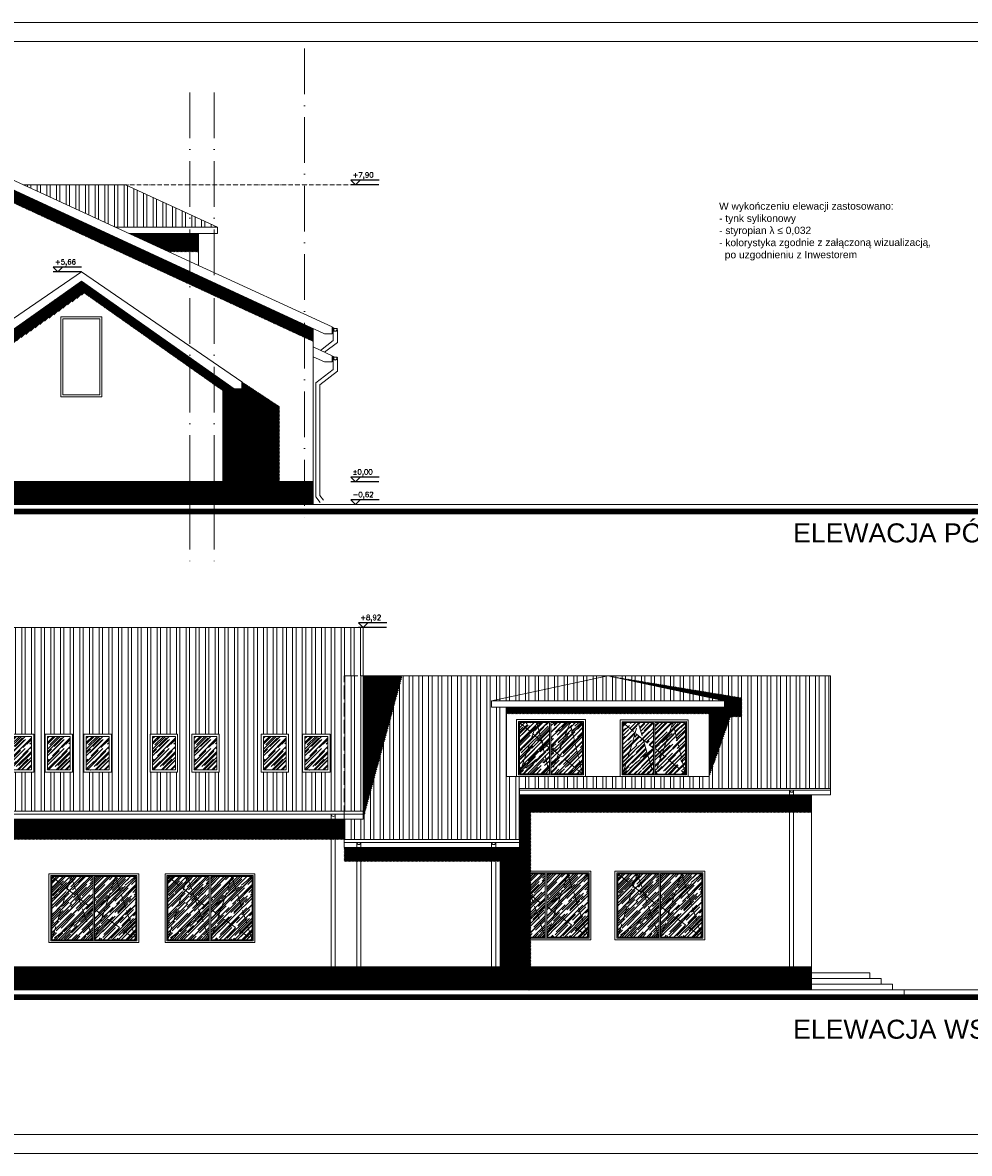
# Model space of a CAD drawing. Header units: millimetres. Extents: x -37273 to 136949, y -1495242345 to -598.
# Tile 52 of 53: x 58952 to 61438, y -14464 to -11494. Entities that reach past the tile are written whole.
import ezdxf

# ---------------------------------------------------------------- set-up
doc = ezdxf.new("R2010")
doc.units = ezdxf.units.MM
for name, pattern in [('217-500', [2, 0, -0.5, 1.5]), ('ACAD_ISO02W100', [15, 12, -3]), ('ACAD_ISO10W100', [18, 12, -3, 0, -3]), ('HIDDEN', [9.525, 6.35, -3.175])]:
    doc.linetypes.add(name, pattern=pattern)
for name, color, linetype in [('cień1', 250, 'Continuous'), ('okna 1', 251, 'Continuous'), ('OPISY', 4, 'Continuous')]:
    doc.layers.add(name, color=color, linetype=linetype)
for name, color, linetype, lineweight in [('DIM', 15, 'Continuous', 5), ('urządzenia', 252, 'Continuous', 0), ('wymiarowannie', 253, 'Continuous', 5)]:
    doc.layers.add(name, color=color, linetype=linetype, lineweight=lineweight)
doc.styles.add('ROMANS', font='romans.shx')
doc.styles.get("Standard").update_dxf_attribs({"font": 'arial.ttf'})
doc.styles.add('Style-CHAR_FAST_FONT', font='CHAR_FAST_FONT.shx')
pattern_1 = [(45, (102139.78, -8271), (10.5607812, 28.1620832), [186.69, -24.892, 62.23, -12.446]), (45, (102147.084, -8254.895), (-20.505517, 2.904215), [37.338, -4.10718, 74.676, -9.3345]), (45, (102136.6995, -8259.119), (39.866949, 51.6598214), [99.568, -17.4244, 49.784, -12.446])]

# ---------------------------------------------------------------- blocks, each defined once
blk = doc.blocks.new('rynna150')
for p, q in [((-16.5, -6.9), (-16.5, -5.7)), ((-16.5, -5.7), (-16, -5.7)), ((-16, -6.9), (-16, -5.7)), ((-15.8, -6.9), (-16, -6.9)), ((-15.8, -5.7), (-15.8, -6.9)), ((-15.6, -6.9), (-15.6, -5.7)), ((-15.6, -9.4), (-15.6, -7)), ((-14.5, -6.2), (-15.3, -5.5)), ((-15.1, -6.9), (-15, -7)), ((-3.1, -4.7), (-14.5, -4.7)), ((-3.1, -2.1), (-3.1, -9.1)), ((-2, -8.6), (-2.8, -9.3)), ((-2, -5), (-1.2, -4.3)), ((-1.5, -5.8), (-1.5, -5.8)), ((-1, -6.9), (-1, -4.5)), ((-1, -7), (-1, -9.4)), ((-0.7, -4.5), (-0.7, -6.5)), ((-0.7, -6.5), (-0.6, -6.5)), ((-0.6, -7.5), (-0.6, -0.8)), ((0, -6.9), (0, -0.5))]:
    blk.add_line(p, q)
at = {"linetype": 'HIDDEN', "ltscale": 0.05}
for p, q in [((-16, -6.4), (-16.5, -6.4)), ((-16, -6.6), (-16.5, -6.6)), ((-0.6, -5.5), (0, -5.5)), ((-0.6, -5.8), (0, -5.8))]:
    blk.add_line(p, q, dxfattribs=at)
for centre, radius, start, end in [((-16.5, -6.5), 0.318, 90, 270), ((-8.3, -6.9), 8.26, 180, 0), ((-14.9, -5.7), 1.05, 291.9996, 180), ((-8.3, -6.9), 7.7, 180, 0), ((-14.9, -5.7), 0.891, 288.0434, 180), ((-14.9, -5.7), 0.648, 308.41, 180), ((-8.3, -6.9), 7.29, 180, 0), ((-2.4, -9.1), 0.648, 180, 51.59), ((-1.6, -4.5), 1.05, 0, 248.0004), ((-1.6, -4.5), 0.891, 0, 251.9566), ((-1.6, -4.5), 0.648, 0, 231.59), ((0.2, -5.1), 0.318, 270, 90)]:
    blk.add_arc(centre, radius, start, end)
for points in [[(-14.6, -6.5), (-14.9, -6.7), (-15.1, -6.9)], [(-14.5, -6.7), (-14.7, -6.8), (-15, -7)], [(-2, -5.5), (-1.8, -5.6), (-1.6, -5.8)], [(-1.9, -5.4), (-1.7, -5.5), (-1.5, -5.8)]]:
    blk.add_spline(points, degree=3)

msp = doc.modelspace()

# ---------------------------------------------------------------- hatches: boundary and pattern name
at = {"layer": 'cień1', "ltscale": 3}
h = msp.add_hatch(dxfattribs=at)
h.set_pattern_fill('ANSI31', color=250, scale=0.8, angle=180)
h.set_pattern_definition([(225, (101013.4647, -5379.8711), (1.79605122, -1.79605122), [])])
h.paths.add_polyline_path([(58757.43, -11854.36), (58757.43, -11888.67), (59391.43, -12181.93), (59391.43, -12147.62)])
h.paths.add_polyline_path([(58186.43, -12129.4), (58186.43, -12177.65), (58452.07, -12026.62), (58722.85, -11872.67), (58757.43, -11888.67), (58757.43, -11854.36), (58709.33, -11832.11), (58438.55, -11986.06)])
h.paths.add_polyline_path([(57883.43, -12301.67), (57883.43, -12349.92), (58186.43, -12177.65), (58186.43, -12129.4)])
h.paths.add_polyline_path([(59455.43, -12211.53), (59692.43, -12321.16), (59692.43, -12286.85), (59455.43, -12177.23)])
h.paths.add_polyline_path([(59391.43, -12147.62), (59391.43, -12181.93), (59455.43, -12211.53), (59455.43, -12177.23), (59413.93, -12158.03)])
h.paths.add_polyline_path([(57860.93, -12314.46), (57860.93, -12362.71), (57883.43, -12349.92), (57883.43, -12301.67)])
h.paths.add_polyline_path([(59692.43, -12321.16), (59714.93, -12331.57), (59714.93, -12297.26), (59692.43, -12286.85)])
h = msp.add_hatch(dxfattribs=at)
h.set_pattern_fill('ANSI31', color=250, scale=0.8, angle=180)
h.set_pattern_definition([(45, (101746.9174, -12650.3082), (-1.79605122, 1.79605122), [])])
h.paths.add_polyline_path([(59413.93, -12047.31), (59413.93, -12096.09), (59391.43, -12096.09), (59391.43, -12047.31)])
h.paths.add_polyline_path([(59231.26, -12047.31), (59337.2, -12096.06), (59391.43, -12096.06), (59391.43, -12047.31)])
h = msp.add_hatch(dxfattribs=at)
h.set_pattern_fill('ANSI31', color=250, scale=0.8, angle=180)
h.set_pattern_definition([(225, (101909.9647, -5478.3967), (1.79605122, -1.79605122), [])])
h.paths.add_polyline_path([(58757.43, -12419.08), (58757.43, -12455.89), (59113.89, -12204.66), (59391.43, -12400.27), (59391.43, -12373.97), (59106.43, -12173.11)])
h.paths.add_polyline_path([(59391.43, -12373.97), (59391.43, -12400.27), (59455.43, -12445.38), (59455.43, -12419.08)])
h.paths.add_polyline_path([(59455.43, -12419.08), (59455.43, -12445.38), (59477.93, -12461.24), (59477.93, -12434.94)])
h = msp.add_hatch(dxfattribs=at)
h.set_pattern_fill('ANSI31', color=250, scale=0.8, angle=180)
h.set_pattern_definition([(225, (102630.4647, -5776.2727), (1.79605122, -1.79605122), [])])
h.paths.add_polyline_path([(59477.93, -12699.11), (59477.93, -12434.94), (59507.71, -12455.93), (59527.93, -12455.93), (59527.93, -12436.83), (59626.82, -12502.01), (59626.82, -12699.11)])
h.paths.add_polyline_path([(59477.93, -12759.11), (59477.93, -12699.11), (59626.82, -12699.11), (59626.82, -12759.11)])
h = msp.add_hatch(dxfattribs=at)
h.set_pattern_fill('ANSI31', color=251, scale=0.8)
h.set_pattern_definition([(45, (96293.7018, -7066.2583), (-1.79605122, 1.79605122), [])])
h.paths.add_polyline_path([(59391.43, -12759.11), (59391.43, -12699.11), (58757.43, -12699.11), (58757.43, -12759.11)])
h.paths.add_polyline_path([(58538.93, -12759.11), (58538.93, -12699.11), (58186.43, -12699.11), (58186.43, -12759.11)])
h.paths.add_polyline_path([(58186.43, -12759.11), (58186.43, -12699.11), (57883.43, -12699.11), (57883.43, -12759.11)])
h.paths.add_polyline_path([(59692.43, -12759.11), (59692.43, -12699.11), (59477.93, -12699.11), (59477.93, -12759.11)])
h.paths.add_polyline_path([(59455.43, -12759.11), (59455.43, -12699.11), (59391.43, -12699.11), (59391.43, -12759.11)])
h.paths.add_polyline_path([(58757.43, -12759.11), (58757.43, -12699.11), (58734.93, -12699.11), (58734.93, -12759.11)])
h.paths.add_polyline_path([(59477.93, -12759.11), (59477.93, -12699.11), (59455.43, -12699.11), (59455.43, -12759.11)])
h.paths.add_polyline_path([(59714.93, -12759.11), (59714.93, -12699.11), (59692.43, -12699.11), (59692.43, -12759.11)])
h.paths.add_polyline_path([(57883.43, -12759.11), (57883.43, -12699.11), (57860.93, -12699.11), (57860.93, -12759.11)])
h = msp.add_hatch(dxfattribs=at)
h.set_pattern_fill('ANSI31', color=250, scale=0.8)
h.set_pattern_definition([(45, (107163.277, -7805.7401), (-1.79605122, 1.79605122), [])])
h.paths.add_polyline_path([(59948.85, -13209.46), (59846.19, -13585.89), (59846.19, -13209.46)])
h = msp.add_hatch(dxfattribs=at)
h.set_pattern_fill('ANSI31', color=250, scale=0.8, angle=180)
h.set_pattern_definition([(45, (98550.601, -14052.4044), (-1.79605122, 1.79605122), [])])
h.paths.add_polyline_path([(60839.91, -13316.64), (60839.91, -13267.1), (60488.87, -13209.46), (60794.72, -13274.89), (60794.72, -13291.49), (60754.87, -13291.49), (60754.87, -13474.02), (60811.05, -13316.64)])
h = msp.add_hatch(dxfattribs=at)
h.set_pattern_fill('ANSI31', color=250, scale=0.8)
h.set_pattern_definition([(45, (99196.7308, -13884.138), (-1.79605122, 1.79605122), [])])
h.paths.add_polyline_path([(60222.87, -13291.53), (60222.87, -13309.04), (60754.87, -13309.04), (60754.87, -13291.53)])
h = msp.add_hatch(dxfattribs=at)
h.set_pattern_fill('ANSI31', color=250, scale=0.8)
h.set_pattern_definition([(45, (107523.277, -8253.9483), (-1.79605122, 1.79605122), [])])
h.paths.add_polyline_path([(60256.19, -13522.35), (60256.19, -13660), (60206.19, -13660), (60206.19, -14034.1), (60285.97, -14034.1), (60285.97, -13568.3), (61023.19, -13568.3), (61023.19, -13522.35)])
h = msp.add_hatch(dxfattribs=at)
h.set_pattern_fill('ANSI31', color=250, scale=0.8)
h.set_pattern_definition([(45, (105663.277, -7917.0584), (-1.79605122, 1.79605122), [])])
h.paths.add_polyline_path([(58346.19, -13639.62), (58346.19, -13585.89), (59796.19, -13585.89), (59796.19, -13639.12)])
h.paths.add_polyline_path([(59796.19, -13660), (59796.19, -13697.21), (60206.19, -13697.21), (60206.19, -13660)])
h = msp.add_hatch(dxfattribs=at)
h.set_pattern_fill('ANSI31', color=251, scale=0.8)
h.set_pattern_definition([(45, (95955.963, -8341.244), (-1.79605122, 1.79605122), [])])
h.paths.add_polyline_path([(60206.19, -14034.1), (60206.19, -13974.1), (58346.19, -13974.1), (58346.19, -14034.1)])
h.paths.add_polyline_path([(58346.19, -14034.1), (58346.19, -13974.1), (57523.19, -13974.1), (57523.19, -14034.1)])
h.paths.add_polyline_path([(61023.19, -14034.1), (61023.19, -13974.1), (60206.19, -13974.1), (60206.19, -14034.1)])
at = {"layer": 'okna 1'}
h = msp.add_hatch(dxfattribs=at)
h.set_pattern_fill('AR-RROOF', color=251, scale=0.49, angle=45)
h.set_pattern_definition([(45, (103254.695, -7687.05), (10.5607812, 28.1620832), [186.69, -24.892, 62.23, -12.446]), (45, (103262, -7670.945), (-20.505517, 2.904215), [37.338, -4.10718, 74.676, -9.3345]), (45, (103251.615, -7675.169), (39.866949, 51.6598214), [99.568, -17.4244, 49.784, -12.446])])
h.paths.add_polyline_path([(60358.48, -13414.69), (60375.15, -13369.77), (60394.75, -13353.8), (60422.11, -13466.52)])
h.paths.add_polyline_path([(60256.19, -13466.52), (60292.01, -13362.11), (60314.6, -13381.39), (60321.68, -13410.6)])
h.paths.add_polyline_path([(60256.19, -13466.52), (60256.19, -13331.52), (60292.01, -13362.11)])
h.paths.add_polyline_path([(60256.19, -13466.52), (60321.68, -13410.6), (60335.24, -13466.52)])
h.paths.add_polyline_path([(60339.24, -13466.52), (60358.48, -13414.69), (60422.11, -13466.52)])
h.paths.add_polyline_path([(60422.11, -13466.52), (60422.11, -13331.52), (60394.75, -13353.8)])
h.paths.add_polyline_path([(60339.24, -13399.02), (60339.24, -13331.52), (60389.34, -13331.52), (60375.15, -13369.77)])
h.paths.add_polyline_path([(60302.5, -13331.52), (60335.24, -13331.52), (60335.24, -13399.02), (60314.6, -13381.39)])
h.paths.add_polyline_path([(60375.15, -13369.77), (60339.24, -13399.02), (60358.48, -13414.69)])
h.paths.add_polyline_path([(60302.5, -13331.52), (60256.19, -13331.52), (60292.01, -13362.11)])
h.paths.add_polyline_path([(60339.24, -13466.52), (60339.24, -13399.02), (60358.48, -13414.69)])
h.paths.add_polyline_path([(60314.6, -13381.39), (60302.5, -13331.52), (60292.01, -13362.11)])
h.paths.add_polyline_path([(60335.24, -13466.52), (60335.24, -13399.02), (60321.68, -13410.6)])
h.paths.add_polyline_path([(60394.75, -13353.8), (60389.34, -13331.52), (60375.15, -13369.77)])
h.paths.add_polyline_path([(60422.11, -13331.52), (60389.34, -13331.52), (60394.75, -13353.8)])
h.paths.add_polyline_path([(60335.24, -13399.02), (60314.6, -13381.39), (60321.68, -13410.6)])
h = msp.add_hatch(dxfattribs=at)
h.set_pattern_fill('AR-RROOF', color=251, scale=0.49, angle=45)
h.set_pattern_definition([(45, (95115.649, -14042.333), (10.560781, 28.162083), [186.69, -24.892, 62.23, -12.446]), (45, (95122.954, -14026.228), (-20.505517, 2.904215), [37.338, -4.10718, 74.676, -9.3345]), (45, (95112.569, -14030.452), (39.866949, 51.6598214), [99.568, -17.4244, 49.784, -12.446])])
h.paths.add_polyline_path([(60630.38, -13415.11), (60645.63, -13371.48), (60664.92, -13355.2), (60692.11, -13467.23)])
h.paths.add_polyline_path([(60528.19, -13467.33), (60608.17, -13399.73), (60581.51, -13377.27), (60568.18, -13332.28)])
h.paths.add_polyline_path([(60664.92, -13355.2), (60692.11, -13467.23), (60692.11, -13332.23)])
h.paths.add_polyline_path([(60612.17, -13467.23), (60692.11, -13467.23), (60630.38, -13415.11)])
h.paths.add_polyline_path([(60528.19, -13467.33), (60560.19, -13359.29), (60528.19, -13332.33)])
h.paths.add_polyline_path([(60528.19, -13467.33), (60608.17, -13467.23), (60592.18, -13413.25)])
h.paths.add_polyline_path([(60612.17, -13399.73), (60612.17, -13332.23), (60659.34, -13332.23), (60645.63, -13371.48)])
h.paths.add_polyline_path([(60568.18, -13332.28), (60608.17, -13332.23), (60608.17, -13399.73), (60581.51, -13377.27)])
h.paths.add_polyline_path([(60664.92, -13355.2), (60692.11, -13332.23), (60659.34, -13332.23)])
h.paths.add_polyline_path([(60560.19, -13359.29), (60568.18, -13332.28), (60528.19, -13332.33)])
h.paths.add_polyline_path([(60612.17, -13467.23), (60630.38, -13415.11), (60612.17, -13399.73)])
h.paths.add_polyline_path([(60592.18, -13413.25), (60608.17, -13467.23), (60608.17, -13399.73)])
h.paths.add_polyline_path([(60630.38, -13415.11), (60645.63, -13371.48), (60612.17, -13399.73)])
h.paths.add_polyline_path([(60592.18, -13413.25), (60608.17, -13399.73), (60581.51, -13377.27)])
h.paths.add_polyline_path([(60645.63, -13371.48), (60664.92, -13355.2), (60659.34, -13332.23)])
h.paths.add_polyline_path([(60560.19, -13359.29), (60581.51, -13377.27), (60568.18, -13332.28)])
h = msp.add_hatch(dxfattribs=at)
h.set_pattern_fill('AR-RROOF', color=251, scale=0.49, angle=45)
h.set_pattern_definition([(45, (94051.734, -14031.454), (10.560781, 28.162083), [186.69, -24.892, 62.23, -12.446]), (45, (94059.038, -14015.348), (-20.505517, 2.904215), [37.338, -4.10718, 74.676, -9.3345]), (45, (94048.653, -14019.573), (39.866949, 51.6598214), [99.568, -17.4244, 49.784, -12.446])])
h.paths.add_polyline_path([(58915.19, -13456.35), (58915.19, -13368.51), (58975.19, -13368.51), (58975.19, -13456.35)])
h = msp.add_hatch(dxfattribs=at)
h.set_pattern_fill('AR-RROOF', color=251, scale=0.49, angle=45)
h.set_pattern_definition([(45, (94153.734, -14031.454), (10.560781, 28.162083), [186.69, -24.892, 62.23, -12.446]), (45, (94161.038, -14015.348), (-20.505517, 2.904215), [37.338, -4.10718, 74.676, -9.3345]), (45, (94150.653, -14019.573), (39.866949, 51.6598214), [99.568, -17.4244, 49.784, -12.446])])
h.paths.add_polyline_path([(59017.19, -13456.35), (59017.19, -13368.51), (59077.19, -13368.51), (59077.19, -13456.35)])
h = msp.add_hatch(dxfattribs=at)
h.set_pattern_fill('AR-RROOF', color=251, scale=0.49, angle=45)
h.set_pattern_definition([(45, (94255.734, -14031.454), (10.560781, 28.162083), [186.69, -24.892, 62.23, -12.446]), (45, (94263.038, -14015.348), (-20.505517, 2.904215), [37.338, -4.10718, 74.676, -9.3345]), (45, (94252.653, -14019.573), (39.866949, 51.6598214), [99.568, -17.4244, 49.784, -12.446])])
h.paths.add_polyline_path([(59119.19, -13456.35), (59119.19, -13368.51), (59179.19, -13368.51), (59179.19, -13456.35)])
h = msp.add_hatch(dxfattribs=at)
h.set_pattern_fill('AR-RROOF', color=251, scale=0.49, angle=45)
h.set_pattern_definition([(45, (94429.734, -14031.454), (10.560781, 28.162083), [186.69, -24.892, 62.23, -12.446]), (45, (94437.038, -14015.348), (-20.505517, 2.904215), [37.338, -4.10718, 74.676, -9.3345]), (45, (94426.653, -14019.573), (39.866949, 51.6598214), [99.568, -17.4244, 49.784, -12.446])])
h.paths.add_polyline_path([(59293.19, -13456.35), (59293.19, -13368.51), (59353.19, -13368.51), (59353.19, -13456.35)])
h = msp.add_hatch(dxfattribs=at)
h.set_pattern_fill('AR-RROOF', color=251, scale=0.49, angle=45)
h.set_pattern_definition([(45, (94538.734, -14031.454), (10.560781, 28.162083), [186.69, -24.892, 62.23, -12.446]), (45, (94546.038, -14015.348), (-20.505517, 2.904215), [37.338, -4.10718, 74.676, -9.3345]), (45, (94535.653, -14019.573), (39.866949, 51.6598214), [99.568, -17.4244, 49.784, -12.446])])
h.paths.add_polyline_path([(59402.19, -13456.35), (59402.19, -13368.51), (59462.19, -13368.51), (59462.19, -13456.35)])
h = msp.add_hatch(dxfattribs=at)
h.set_pattern_fill('AR-RROOF', color=251, scale=0.49, angle=45)
h.set_pattern_definition([(45, (94720.734, -14031.454), (10.560781, 28.162083), [186.69, -24.892, 62.23, -12.446]), (45, (94728.038, -14015.348), (-20.505517, 2.904215), [37.338, -4.10718, 74.676, -9.3345]), (45, (94717.653, -14019.573), (39.866949, 51.6598214), [99.568, -17.4244, 49.784, -12.446])])
h.paths.add_polyline_path([(59584.19, -13456.35), (59584.19, -13368.51), (59644.19, -13368.51), (59644.19, -13456.35)])
h = msp.add_hatch(dxfattribs=at)
h.set_pattern_fill('AR-RROOF', color=251, scale=0.49, angle=45)
h.set_pattern_definition([(45, (94829.734, -14031.454), (10.560781, 28.162083), [186.69, -24.892, 62.23, -12.446]), (45, (94837.038, -14015.348), (-20.505517, 2.904215), [37.338, -4.10718, 74.676, -9.3345]), (45, (94826.653, -14019.573), (39.866949, 51.6598214), [99.568, -17.4244, 49.784, -12.446])])
h.paths.add_polyline_path([(59693.19, -13456.35), (59693.19, -13368.51), (59753.19, -13368.51), (59753.19, -13456.35)])
h = msp.add_hatch(dxfattribs=at)
h.set_pattern_fill('AR-RROOF', color=251, scale=0.49, angle=45)
h.set_pattern_definition([(45, (100653.78, -8278), (10.5607812, 28.1620832), [186.69, -24.892, 62.23, -12.446]), (45, (100661.084, -8261.895), (-20.505517, 2.904215), [37.338, -4.10718, 74.676, -9.3345]), (45, (100650.6995, -8266.119), (39.866949, 51.6598214), [99.568, -17.4244, 49.784, -12.446])])
h.paths.add_polyline_path([(59028.69, -13902.6), (59069.62, -13769.05), (59098.87, -13792.24), (59115.06, -13838.9)])
h.paths.add_polyline_path([(59162.47, -13838.3), (59177.12, -13794.11), (59207.07, -13770.37), (59249.69, -13902.6)])
h.paths.add_polyline_path([(59207.07, -13770.37), (59249.69, -13902.6), (59249.69, -13796.6), (59249.69, -13736.6)])
h.paths.add_polyline_path([(59141.16, -13902.6), (59162.47, -13838.3), (59249.69, -13902.6)])
h.paths.add_polyline_path([(59028.69, -13902.6), (59115.06, -13838.9), (59137.16, -13902.6)])
h.paths.add_polyline_path([(59028.69, -13902.6), (59069.62, -13769.05), (59028.69, -13736.6), (59028.69, -13796.6)])
h.paths.add_polyline_path([(59079.57, -13736.6), (59137.16, -13736.6), (59137.16, -13822.6), (59098.87, -13792.24)])
h.paths.add_polyline_path([(59141.16, -13822.6), (59141.16, -13736.6), (59196.18, -13736.6), (59177.12, -13794.11)])
h.paths.add_polyline_path([(59196.18, -13736.6), (59249.69, -13736.6), (59207.07, -13770.37)])
h.paths.add_polyline_path([(59115.06, -13838.9), (59098.87, -13792.24), (59137.16, -13822.6)])
h.paths.add_polyline_path([(59115.06, -13838.9), (59137.16, -13902.6), (59137.16, -13822.6)])
h.paths.add_polyline_path([(59177.12, -13794.11), (59207.07, -13770.37), (59196.18, -13736.6)])
h.paths.add_polyline_path([(59141.16, -13902.6), (59162.47, -13838.3), (59141.16, -13822.6)])
h.paths.add_polyline_path([(59069.62, -13769.05), (59028.69, -13736.6), (59079.57, -13736.6)])
h.paths.add_polyline_path([(59069.62, -13769.05), (59098.87, -13792.24), (59079.57, -13736.6)])
h.paths.add_polyline_path([(59141.16, -13822.6), (59177.12, -13794.11), (59162.47, -13838.3)])
h = msp.add_hatch(dxfattribs=at)
h.set_pattern_fill('AR-RROOF', color=251, scale=0.49, angle=45)
h.set_pattern_definition([(45, (100958.78, -8278), (10.5607812, 28.1620832), [186.69, -24.892, 62.23, -12.446]), (45, (100966.084, -8261.895), (-20.505517, 2.904215), [37.338, -4.10718, 74.676, -9.3345]), (45, (100955.6995, -8266.119), (39.866949, 51.6598214), [99.568, -17.4244, 49.784, -12.446])])
h.paths.add_polyline_path([(59333.69, -13902.6), (59374.62, -13769.05), (59403.87, -13792.24), (59420.06, -13838.9)])
h.paths.add_polyline_path([(59467.47, -13838.3), (59482.12, -13794.11), (59512.07, -13770.37), (59554.69, -13902.6)])
h.paths.add_polyline_path([(59554.69, -13902.6), (59554.69, -13796.6), (59554.69, -13736.6), (59512.07, -13770.37)])
h.paths.add_polyline_path([(59446.16, -13902.6), (59467.47, -13838.3), (59554.69, -13902.6)])
h.paths.add_polyline_path([(59333.69, -13902.6), (59420.06, -13838.9), (59442.16, -13902.6)])
h.paths.add_polyline_path([(59333.69, -13796.6), (59333.69, -13902.6), (59374.62, -13769.05), (59333.69, -13736.6)])
h.paths.add_polyline_path([(59384.57, -13736.6), (59442.16, -13736.6), (59442.16, -13822.6), (59403.87, -13792.24)])
h.paths.add_polyline_path([(59446.16, -13736.6), (59501.18, -13736.6), (59482.12, -13794.11), (59446.16, -13822.6)])
h.paths.add_polyline_path([(59554.69, -13736.6), (59501.18, -13736.6), (59512.07, -13770.37)])
h.paths.add_polyline_path([(59442.16, -13822.6), (59403.87, -13792.24), (59420.06, -13838.9)])
h.paths.add_polyline_path([(59442.16, -13902.6), (59442.16, -13822.6), (59420.06, -13838.9)])
h.paths.add_polyline_path([(59512.07, -13770.37), (59501.18, -13736.6), (59482.12, -13794.11)])
h.paths.add_polyline_path([(59446.16, -13822.6), (59467.47, -13838.3), (59446.16, -13902.6)])
h.paths.add_polyline_path([(59333.69, -13736.6), (59374.62, -13769.05), (59384.57, -13736.6)])
h.paths.add_polyline_path([(59403.87, -13792.24), (59384.57, -13736.6), (59374.62, -13769.05)])
h.paths.add_polyline_path([(59446.16, -13822.6), (59467.47, -13838.3), (59482.12, -13794.11)])
h = msp.add_hatch(dxfattribs=at)
h.set_pattern_fill('AR-RROOF', color=251, scale=0.49, angle=45)
h.set_pattern_definition([(45, (101840.78, -8271), (10.5607812, 28.1620832), [186.69, -24.892, 62.23, -12.446]), (45, (101848.084, -8254.895), (-20.505517, 2.904215), [37.338, -4.10718, 74.676, -9.3345]), (45, (101837.6995, -8259.119), (39.866949, 51.6598214), [99.568, -17.4244, 49.784, -12.446])])
h.paths.add_polyline_path([(60256.62, -13762.05), (60285.87, -13785.24), (60302.06, -13831.9), (60215.69, -13895.6)])
h.paths.add_polyline_path([(60349.47, -13831.3), (60364.12, -13787.11), (60394.07, -13763.37), (60436.69, -13895.6)])
h.paths.add_polyline_path([(60436.69, -13895.6), (60436.69, -13789.6), (60436.69, -13729.6), (60394.07, -13763.37)])
h.paths.add_polyline_path([(60328.16, -13895.6), (60349.47, -13831.3), (60436.69, -13895.6)])
h.paths.add_polyline_path([(60215.69, -13895.6), (60302.06, -13831.9), (60324.16, -13895.6)])
h.paths.add_polyline_path([(60215.69, -13729.6), (60256.62, -13762.05), (60215.69, -13895.6), (60215.69, -13789.6)])
h.paths.add_polyline_path([(60266.57, -13729.6), (60324.16, -13729.6), (60324.16, -13815.6), (60285.87, -13785.24)])
h.paths.add_polyline_path([(60328.16, -13729.6), (60383.18, -13729.6), (60364.12, -13787.11), (60328.16, -13815.6)])
h.paths.add_polyline_path([(60394.07, -13763.37), (60436.69, -13729.6), (60383.18, -13729.6)])
h.paths.add_polyline_path([(60302.06, -13831.9), (60324.16, -13815.6), (60285.87, -13785.24)])
h.paths.add_polyline_path([(60324.16, -13895.6), (60324.16, -13815.6), (60302.06, -13831.9)])
h.paths.add_polyline_path([(60394.07, -13763.37), (60383.18, -13729.6), (60364.12, -13787.11)])
h.paths.add_polyline_path([(60328.16, -13895.6), (60349.47, -13831.3), (60328.16, -13815.6)])
h.paths.add_polyline_path([(60215.69, -13729.6), (60256.62, -13762.05), (60266.57, -13729.6)])
h.paths.add_polyline_path([(60285.87, -13785.24), (60266.57, -13729.6), (60256.62, -13762.05)])
h.paths.add_polyline_path([(60328.16, -13815.6), (60349.47, -13831.3), (60364.12, -13787.11)])
h = msp.add_hatch(dxfattribs=at)
h.set_pattern_fill('AR-RROOF', color=251, scale=0.49, angle=45)
h.set_pattern_definition(pattern_1)
h.paths.add_polyline_path([(60555.62, -13762.05), (60584.87, -13785.24), (60601.06, -13831.9), (60514.69, -13895.6)])
h.paths.add_polyline_path([(60514.69, -13729.6), (60555.62, -13762.05), (60514.69, -13895.6), (60514.69, -13789.6)])
h.paths.add_polyline_path([(60601.06, -13831.9), (60623.16, -13815.6), (60584.87, -13785.24)])
h.paths.add_polyline_path([(60623.16, -13895.6), (60623.16, -13815.6), (60601.06, -13831.9)])
h.paths.add_polyline_path([(60514.69, -13729.6), (60555.62, -13762.05), (60565.57, -13729.6)])
h.paths.add_polyline_path([(60584.87, -13785.24), (60565.57, -13729.6), (60555.62, -13762.05)])
h = msp.add_hatch(dxfattribs=at)
h.set_pattern_fill('AR-RROOF', color=251, scale=0.49, angle=45)
h.set_pattern_definition(pattern_1)
h.paths.add_polyline_path([(60648.47, -13831.3), (60663.12, -13787.11), (60693.07, -13763.37), (60735.69, -13895.6)])
h.paths.add_polyline_path([(60735.69, -13895.6), (60735.69, -13789.6), (60735.69, -13729.6), (60693.07, -13763.37)])
h.paths.add_polyline_path([(60627.16, -13895.6), (60648.47, -13831.3), (60735.69, -13895.6)])
h.paths.add_polyline_path([(60514.69, -13895.6), (60601.06, -13831.9), (60623.16, -13895.6)])
h.paths.add_polyline_path([(60565.57, -13729.6), (60623.16, -13729.6), (60623.16, -13815.6), (60584.87, -13785.24)])
h.paths.add_polyline_path([(60627.16, -13729.6), (60682.18, -13729.6), (60663.12, -13787.11), (60627.16, -13815.6)])
h.paths.add_polyline_path([(60693.07, -13763.37), (60735.69, -13729.6), (60682.18, -13729.6)])
h.paths.add_polyline_path([(60693.07, -13763.37), (60682.18, -13729.6), (60663.12, -13787.11)])
h.paths.add_polyline_path([(60627.16, -13895.6), (60648.47, -13831.3), (60627.16, -13815.6)])
h.paths.add_polyline_path([(60627.16, -13815.6), (60648.47, -13831.3), (60663.12, -13787.11)])
at = {"layer": 'wymiarowannie', "lineweight": 13, "ltscale": 3}
h = msp.add_hatch(dxfattribs=at)
h.set_pattern_fill('STEEL', color=252, scale=8, angle=135)
h.set_pattern_definition([(90, (63342.53, -12072.238), (-25.4, 2e-15), []), (90, (63333.55, -12063.257), (-25.4, 2e-15), [])])
h.paths.add_polyline_path([(59463.93, -12030.71), (59391.43, -12030.71), (59391.43, -11997.34)])
h.paths.add_polyline_path([(58953.48, -11919.47), (59195.19, -12030.71), (59391.43, -12030.71), (59391.43, -11997.34), (59222.23, -11919.47)])
h = msp.add_hatch(dxfattribs=at)
h.set_pattern_fill('STEEL', color=252, scale=8, angle=45)
h.set_pattern_definition([(90, (58374.577, -7297.057), (-25.4, 2e-15), []), (90, (58365.596, -7288.076), (-25.4, 2e-15), [])])
h.paths.add_polyline_path([(58296.19, -13565.01), (58296.19, -13082.1), (59846.19, -13082.1), (59846.19, -13209.46), (59796.19, -13209.46), (59796.19, -13565.01)])
h.paths.add_polyline_path([(58603.19, -13462.35), (58603.19, -13362.51), (58675.19, -13362.51), (58675.19, -13462.35)], flags=16)
h.paths.add_polyline_path([(58609.19, -13456.35), (58609.19, -13368.51), (58669.19, -13368.51), (58669.19, -13456.35)], flags=0)
h.paths.add_polyline_path([(58501.19, -13462.35), (58501.19, -13362.51), (58573.19, -13362.51), (58573.19, -13462.35)], flags=16)
h.paths.add_polyline_path([(58507.19, -13456.35), (58507.19, -13368.51), (58567.19, -13368.51), (58567.19, -13456.35)], flags=0)
h.paths.add_polyline_path([(59687.19, -13462.35), (59687.19, -13362.51), (59759.19, -13362.51), (59759.19, -13462.35)], flags=16)
h.paths.add_polyline_path([(59693.19, -13456.35), (59693.19, -13368.51), (59753.19, -13368.51), (59753.19, -13456.35)], flags=0)
h.paths.add_polyline_path([(59578.19, -13462.35), (59578.19, -13362.51), (59650.19, -13362.51), (59650.19, -13462.35)], flags=16)
h.paths.add_polyline_path([(59584.19, -13456.35), (59584.19, -13368.51), (59644.19, -13368.51), (59644.19, -13456.35)], flags=0)
h.paths.add_polyline_path([(59396.19, -13462.35), (59396.19, -13362.51), (59468.19, -13362.51), (59468.19, -13462.35)], flags=16)
h.paths.add_polyline_path([(59402.19, -13456.35), (59402.19, -13368.51), (59462.19, -13368.51), (59462.19, -13456.35)], flags=0)
h.paths.add_polyline_path([(59287.19, -13462.35), (59287.19, -13362.51), (59359.19, -13362.51), (59359.19, -13462.35)], flags=16)
h.paths.add_polyline_path([(59293.19, -13456.35), (59293.19, -13368.51), (59353.19, -13368.51), (59353.19, -13456.35)], flags=0)
h.paths.add_polyline_path([(59113.19, -13462.35), (59113.19, -13362.51), (59185.19, -13362.51), (59185.19, -13462.35)], flags=16)
h.paths.add_polyline_path([(59119.19, -13456.35), (59119.19, -13368.51), (59179.19, -13368.51), (59179.19, -13456.35)], flags=0)
h.paths.add_polyline_path([(59011.19, -13462.35), (59011.19, -13362.51), (59083.19, -13362.51), (59083.19, -13462.35)], flags=16)
h.paths.add_polyline_path([(59017.19, -13456.35), (59017.19, -13368.51), (59077.19, -13368.51), (59077.19, -13456.35)], flags=0)
h.paths.add_polyline_path([(58909.19, -13462.35), (58909.19, -13362.51), (58981.19, -13362.51), (58981.19, -13462.35)], flags=16)
h.paths.add_polyline_path([(58915.19, -13456.35), (58915.19, -13368.51), (58975.19, -13368.51), (58975.19, -13456.35)], flags=0)
h.paths.add_polyline_path([(58807.19, -13462.35), (58807.19, -13362.51), (58879.19, -13362.51), (58879.19, -13462.35)], flags=16)
h.paths.add_polyline_path([(58813.19, -13456.35), (58813.19, -13368.51), (58873.19, -13368.51), (58873.19, -13456.35)], flags=0)
h.paths.add_polyline_path([(58705.19, -13462.35), (58705.19, -13362.51), (58777.19, -13362.51), (58777.19, -13462.35)], flags=16)
h.paths.add_polyline_path([(58711.19, -13456.35), (58711.19, -13368.51), (58771.19, -13368.51), (58771.19, -13456.35)], flags=0)
h = msp.add_hatch(dxfattribs=at)
h.set_pattern_fill('STEEL', color=252, scale=8, angle=45)
h.set_pattern_definition([(90, (59874.577, -7371.17), (-25.4, 2e-15), []), (90, (59865.596, -7362.19), (-25.4, 2e-15), [])])
h.paths.add_polyline_path([(59796.19, -13585.89), (59846.19, -13585.89), (59846.19, -13209.46), (60488.87, -13209.46), (60183.03, -13274.89), (60183.03, -13291.49), (60222.87, -13291.49), (60222.87, -13474.02), (60754.87, -13474.02), (60754.87, -13291.49), (60794.72, -13291.49), (60794.72, -13274.89), (60488.87, -13209.46), (61073.19, -13209.46), (61073.19, -13505.1), (60256.19, -13505.1), (60256.19, -13522.35), (60256.19, -13639.12), (59796.19, -13639.12)])
h.paths.add_polyline_path([(60183.03, -13274.89), (60488.87, -13209.46), (60794.72, -13274.89)])
h.paths.add_polyline_path([(59796.19, -13565.01), (59796.19, -13209.46), (59846.19, -13209.46), (59846.19, -13565.01)])

# ---------------------------------------------------------------- linework, layer by layer
at = {"layer": 'DIM', "ltscale": 0.1}
for points in [[(57063.21, -14463.69), (62989.54, -14463.69), (62989.54, -11493.69), (57063.21, -11493.69)], [(57113.21, -14413.69), (62939.54, -14413.69), (62939.54, -11543.69), (57113.21, -11543.69)]]:
    msp.add_lwpolyline(points, close=True, dxfattribs=at)
at = {"layer": 'OPISY', "color": 4}
for p, q in [((59887.91, -11907.12), (59813.76, -11907.12)), ((59813.76, -11907.12), (59826.11, -11919.47)), ((59838.46, -11907.12), (59826.11, -11919.47)), ((59887.68, -11919.47), (59813.52, -11919.47)), ((59106.67, -12135.76), (59032.51, -12135.76)), ((59032.51, -12135.76), (59044.86, -12148.11)), ((59057.21, -12135.76), (59044.86, -12148.11)), ((59106.43, -12148.11), (59032.28, -12148.11)), ((59887.68, -12699.73), (59813.52, -12699.73)), ((59887.91, -12687.38), (59813.76, -12687.38)), ((59813.76, -12687.38), (59826.11, -12699.73)), ((59838.46, -12687.38), (59826.11, -12699.73)), ((59887.91, -12746.76), (59813.76, -12746.76)), ((59813.76, -12746.76), (59826.11, -12759.11)), ((59838.46, -12746.76), (59826.11, -12759.11)), ((59907.77, -13082.1), (59833.61, -13082.1)), ((59908, -13069.75), (59833.85, -13069.75)), ((59833.85, -13069.75), (59846.19, -13082.1)), ((59858.54, -13069.75), (59846.19, -13082.1))]:
    msp.add_line(p, q, dxfattribs=at)
at = {"layer": 'urządzenia', "linetype": 'ACAD_ISO10W100'}
msp.add_line((59861, -11919.47), (59190.81, -11919.47), dxfattribs=at)
at = {"layer": 'wymiarowannie', "color": 251, "linetype": 'ACAD_ISO10W100', "lineweight": 13, "ltscale": 10}
for p, q in [((59692.43, -11561.84), (59692.43, -12798.51)), ((59391.43, -11677.15), (59391.43, -12913.82)), ((59455.43, -11677.15), (59455.43, -12913.82))]:
    msp.add_line(p, q, dxfattribs=at)
at = {"layer": 'wymiarowannie', "color": 7, "lineweight": 13, "ltscale": 3}
for p, q in [((58709.33, -11807.11), (59413.93, -12131.38)), ((58709.33, -11832.11), (59413.93, -12158.03)), ((59413.93, -12131.38), (59764.91, -12292.9)), ((59106.43, -12173.11), (58705.16, -12455.93)), ((59106.43, -12173.11), (59507.71, -12455.93)), ((59413.93, -12158.03), (59744.43, -12310.9)), ((59764.91, -12292.9), (59764.93, -12310.9)), ((59764.93, -12310.9), (59744.43, -12310.9)), ((59477.93, -12434.94), (59477.93, -12759.11)), ((61023.19, -13522.35), (61023.19, -14034.1)), ((59796.19, -13585.89), (59796.19, -13660)), ((60206.19, -14034.1), (60206.19, -13660))]:
    msp.add_line(p, q, dxfattribs=at)
at = {"layer": 'wymiarowannie', "color": 5, "lineweight": 13, "ltscale": 3}
for p, q in [((59222.23, -11919.47), (58953.48, -11919.47)), ((59222.23, -11919.47), (59463.93, -12030.71)), ((59195.19, -12030.71), (59463.93, -12030.71)), ((59231.26, -12047.31), (59463.93, -12047.31)), ((59413.93, -12131.38), (59413.93, -12047.31)), ((59463.93, -12047.31), (59463.93, -12030.71)), ((59413.93, -12131.38), (59413.93, -12122.5)), ((59714.93, -12297.26), (59714.93, -12759.11)), ((59714.93, -12345.63), (59714.93, -12297.26)), ((60183.03, -13274.89), (60488.87, -13209.46)), ((60794.72, -13274.89), (60488.87, -13209.46)), ((60183.03, -13291.49), (60183.03, -13274.89)), ((60794.72, -13274.89), (60183.03, -13274.89)), ((60794.72, -13291.49), (60794.72, -13274.89)), ((60794.72, -13291.49), (60183.03, -13291.49)), ((60222.87, -13474.02), (60222.87, -13291.49)), ((60754.87, -13474.02), (60754.87, -13291.49)), ((60248.69, -13474.02), (60248.69, -13324.02)), ((60248.69, -13324.02), (60429.61, -13324.02)), ((60253.69, -13329.02), (60253.69, -13469.02)), ((60424.61, -13329.02), (60253.69, -13329.02)), ((60256.19, -13331.52), (60256.19, -13466.52)), ((60335.24, -13331.52), (60256.19, -13331.52)), ((60335.24, -13466.52), (60335.24, -13331.52)), ((60422.11, -13331.52), (60339.24, -13331.52)), ((60339.24, -13331.52), (60339.24, -13466.52)), ((60422.11, -13466.52), (60422.11, -13331.52)), ((60424.61, -13469.02), (60424.61, -13329.02)), ((60429.61, -13474.02), (60429.61, -13324.02)), ((60520.69, -13324.83), (60699.61, -13324.73)), ((60520.69, -13474.83), (60520.69, -13324.83)), ((60694.61, -13329.73), (60525.69, -13329.83)), ((60525.69, -13329.83), (60525.69, -13469.83)), ((60608.17, -13332.23), (60528.19, -13332.33)), ((60528.19, -13332.33), (60528.19, -13467.33)), ((60608.17, -13467.23), (60608.17, -13332.23)), ((60692.11, -13332.23), (60612.17, -13332.23)), ((60612.17, -13332.23), (60612.17, -13467.23)), ((60692.11, -13467.23), (60692.11, -13332.23)), ((60694.61, -13469.73), (60694.61, -13329.73)), ((60699.61, -13474.73), (60699.61, -13324.73)), ((60754.87, -13474.02), (60222.87, -13474.02)), ((60253.69, -13469.02), (60424.61, -13469.02)), ((60256.19, -13466.52), (60335.24, -13466.52)), ((60339.24, -13466.52), (60422.11, -13466.52)), ((60525.69, -13469.83), (60694.61, -13469.73)), ((60528.19, -13467.33), (60608.17, -13467.23)), ((60612.17, -13467.23), (60692.11, -13467.23)), ((61073.19, -13505.1), (60256.19, -13505.1)), ((60256.19, -13522.35), (60256.19, -13505.1)), ((58296.19, -13565.01), (59846.19, -13565.01)), ((59796.19, -13639.12), (60256.19, -13639.12)), ((59796.19, -13660), (60256.19, -13660)), ((59021.19, -13910.1), (59021.19, -13729.1)), ((59021.19, -13729.1), (59257.19, -13729.1)), ((59026.19, -13734.1), (59026.19, -13905.1)), ((59252.19, -13734.1), (59026.19, -13734.1)), ((59028.69, -13736.6), (59028.69, -13796.6)), ((59137.16, -13736.6), (59028.69, -13736.6)), ((59137.16, -13902.6), (59137.16, -13736.6)), ((59249.69, -13736.6), (59141.16, -13736.6)), ((59141.16, -13736.6), (59141.16, -13902.6)), ((59249.69, -13796.6), (59249.69, -13736.6)), ((59252.19, -13905.1), (59252.19, -13734.1)), ((59257.19, -13910.1), (59257.19, -13729.1)), ((59326.19, -13910.1), (59326.19, -13729.1)), ((59326.19, -13729.1), (59562.19, -13729.1)), ((59331.19, -13734.1), (59331.19, -13905.1)), ((59557.19, -13734.1), (59331.19, -13734.1)), ((59333.69, -13736.6), (59333.69, -13796.6)), ((59442.16, -13736.6), (59333.69, -13736.6)), ((59442.16, -13902.6), (59442.16, -13736.6)), ((59554.69, -13736.6), (59446.16, -13736.6)), ((59446.16, -13736.6), (59446.16, -13902.6)), ((59554.69, -13796.6), (59554.69, -13736.6)), ((59557.19, -13905.1), (59557.19, -13734.1)), ((59562.19, -13910.1), (59562.19, -13729.1)), ((60208.19, -13903.1), (60208.19, -13722.1)), ((60208.19, -13722.1), (60444.19, -13722.1)), ((60213.19, -13727.1), (60213.19, -13898.1)), ((60439.19, -13727.1), (60213.19, -13727.1)), ((60215.69, -13729.6), (60215.69, -13789.6)), ((60324.16, -13729.6), (60215.69, -13729.6)), ((60324.16, -13895.6), (60324.16, -13729.6)), ((60436.69, -13729.6), (60328.16, -13729.6)), ((60328.16, -13729.6), (60328.16, -13895.6)), ((60436.69, -13789.6), (60436.69, -13729.6)), ((60439.19, -13898.1), (60439.19, -13727.1)), ((60444.19, -13903.1), (60444.19, -13722.1)), ((60507.19, -13903.1), (60507.19, -13722.1)), ((60507.19, -13722.1), (60743.19, -13722.1)), ((60512.19, -13727.1), (60512.19, -13898.1)), ((60738.19, -13727.1), (60512.19, -13727.1)), ((60514.69, -13729.6), (60514.69, -13789.6)), ((60623.16, -13729.6), (60514.69, -13729.6)), ((60623.16, -13895.6), (60623.16, -13729.6)), ((60735.69, -13729.6), (60627.16, -13729.6)), ((60627.16, -13729.6), (60627.16, -13895.6)), ((60735.69, -13789.6), (60735.69, -13729.6)), ((60738.19, -13898.1), (60738.19, -13727.1)), ((60743.19, -13903.1), (60743.19, -13722.1)), ((59028.69, -13796.6), (59028.69, -13902.6)), ((59249.69, -13902.6), (59249.69, -13796.6)), ((59333.69, -13796.6), (59333.69, -13902.6)), ((59554.69, -13902.6), (59554.69, -13796.6)), ((60215.69, -13789.6), (60215.69, -13895.6)), ((60436.69, -13895.6), (60436.69, -13789.6)), ((60514.69, -13789.6), (60514.69, -13895.6)), ((60735.69, -13895.6), (60735.69, -13789.6)), ((60213.19, -13898.1), (60439.19, -13898.1)), ((60215.69, -13895.6), (60324.16, -13895.6)), ((60328.16, -13895.6), (60436.69, -13895.6)), ((60512.19, -13898.1), (60738.19, -13898.1)), ((60514.69, -13895.6), (60623.16, -13895.6)), ((60627.16, -13895.6), (60735.69, -13895.6)), ((59257.19, -13910.1), (59021.19, -13910.1)), ((59026.19, -13905.1), (59252.19, -13905.1)), ((59028.69, -13902.6), (59137.16, -13902.6)), ((59141.16, -13902.6), (59249.69, -13902.6)), ((59562.19, -13910.1), (59326.19, -13910.1)), ((59331.19, -13905.1), (59557.19, -13905.1)), ((59333.69, -13902.6), (59442.16, -13902.6)), ((59446.16, -13902.6), (59554.69, -13902.6)), ((60444.19, -13903.1), (60208.19, -13903.1)), ((60743.19, -13903.1), (60507.19, -13903.1)), ((61176.19, -14004.1), (61023.19, -14004.1)), ((61206.19, -14019.1), (61023.19, -14019.1)), ((61236.19, -14034.1), (61023.19, -14034.1))]:
    msp.add_line(p, q, dxfattribs=at)
at = {"layer": 'wymiarowannie', "color": 252, "lineweight": 13, "ltscale": 3}
for p, q in [((58734.93, -12699.11), (59714.93, -12699.11)), ((60256.19, -13509.46), (61073.19, -13509.46)), ((58390.6, -13572.99), (59846.19, -13572.99)), ((59796.19, -13647.11), (60256.19, -13647.11)), ((57523.19, -13974.1), (61023.19, -13974.1))]:
    msp.add_line(p, q, dxfattribs=at)
at = {"layer": 'wymiarowannie', "color": 0, "lineweight": 13, "ltscale": 3}
for p, q in [((61760.32, -12759.11), (57406.99, -12759.11)), ((61724.62, -14034.1), (57340.39, -14034.1))]:
    msp.add_line(p, q, dxfattribs=at)
at = {"layer": 'wymiarowannie', "color": 252, "linetype": 'ACAD_ISO02W100', "lineweight": 13, "ltscale": 3}
for p, q in [((60256.19, -13331.52), (60335.24, -13399.02)), ((60256.19, -13466.52), (60302.5, -13331.52)), ((60302.5, -13331.52), (60335.24, -13466.52)), ((60422.11, -13331.52), (60339.24, -13399.02)), ((60389.34, -13331.52), (60339.24, -13466.52)), ((60422.11, -13466.52), (60389.34, -13331.52)), ((60528.19, -13467.33), (60568.18, -13332.28)), ((60528.19, -13332.33), (60608.17, -13399.73)), ((60568.18, -13332.28), (60608.17, -13467.23)), ((60692.11, -13332.23), (60612.17, -13399.73)), ((60659.34, -13332.23), (60612.17, -13467.23)), ((60692.11, -13467.23), (60659.34, -13332.23)), ((60335.24, -13399.02), (60256.19, -13466.52)), ((60339.24, -13399.02), (60422.11, -13466.52)), ((60608.17, -13399.73), (60528.19, -13467.33)), ((60612.17, -13399.73), (60692.11, -13467.23)), ((59028.69, -13736.6), (59137.16, -13822.6)), ((59028.69, -13902.6), (59079.57, -13736.6)), ((59079.57, -13736.6), (59137.16, -13902.6)), ((59249.69, -13736.6), (59141.16, -13822.6)), ((59196.18, -13736.6), (59141.16, -13902.6)), ((59249.69, -13902.6), (59196.18, -13736.6)), ((59333.69, -13736.6), (59442.16, -13822.6)), ((59333.69, -13902.6), (59384.57, -13736.6)), ((59384.57, -13736.6), (59442.16, -13902.6)), ((59554.69, -13736.6), (59446.16, -13822.6)), ((59501.18, -13736.6), (59446.16, -13902.6)), ((59554.69, -13902.6), (59501.18, -13736.6)), ((60215.69, -13729.6), (60324.16, -13815.6)), ((60215.69, -13895.6), (60266.57, -13729.6)), ((60266.57, -13729.6), (60324.16, -13895.6)), ((60436.69, -13729.6), (60328.16, -13815.6)), ((60383.18, -13729.6), (60328.16, -13895.6)), ((60436.69, -13895.6), (60383.18, -13729.6)), ((60514.69, -13729.6), (60623.16, -13815.6)), ((60514.69, -13895.6), (60565.57, -13729.6)), ((60565.57, -13729.6), (60623.16, -13895.6)), ((60735.69, -13729.6), (60627.16, -13815.6)), ((60682.18, -13729.6), (60627.16, -13895.6)), ((60735.69, -13895.6), (60682.18, -13729.6)), ((59137.16, -13822.6), (59028.69, -13902.6)), ((59141.16, -13822.6), (59249.69, -13902.6)), ((59442.16, -13822.6), (59333.69, -13902.6)), ((59446.16, -13822.6), (59554.69, -13902.6)), ((60324.16, -13815.6), (60215.69, -13895.6)), ((60328.16, -13815.6), (60436.69, -13895.6)), ((60623.16, -13815.6), (60514.69, -13895.6)), ((60627.16, -13815.6), (60735.69, -13895.6))]:
    msp.add_line(p, q, dxfattribs=at)
at = {"layer": 'wymiarowannie', "color": 7, "lineweight": 13, "ltscale": 3}
for points in [[(59106.43, -12148.11), (58684.93, -12436.83), (58684.93, -12455.93), (58705.16, -12455.93)], [(59106.43, -12148.11), (59527.93, -12436.83), (59527.93, -12455.93), (59507.71, -12455.93)], [(59796.19, -13082.1), (59846.19, -13082.1), (59846.19, -13585.89), (59796.19, -13585.89)], [(59796.19, -13660), (60256.19, -13660), (60256.19, -13522.35), (61073.19, -13522.35), (61073.19, -13209.46), (59846.19, -13209.46)]]:
    msp.add_lwpolyline(points, dxfattribs=at)
at = {"layer": 'wymiarowannie', "color": 5, "lineweight": 13, "ltscale": 3}
for points in [[(59052.93, -12476.72), (59052.93, -12266.72), (59159.93, -12266.72), (59159.93, -12476.72), (59052.93, -12476.72)], [(58909.19, -13462.35), (58981.19, -13462.35), (58981.19, -13362.51), (58909.19, -13362.51), (58909.19, -13462.35)], [(59011.19, -13462.35), (59083.19, -13462.35), (59083.19, -13362.51), (59011.19, -13362.51), (59011.19, -13462.35)], [(59113.19, -13462.35), (59185.19, -13462.35), (59185.19, -13362.51), (59113.19, -13362.51), (59113.19, -13462.35)], [(59287.19, -13462.35), (59359.19, -13462.35), (59359.19, -13362.51), (59287.19, -13362.51), (59287.19, -13462.35)], [(59396.19, -13462.35), (59468.19, -13462.35), (59468.19, -13362.51), (59396.19, -13362.51), (59396.19, -13462.35)], [(59578.19, -13462.35), (59650.19, -13462.35), (59650.19, -13362.51), (59578.19, -13362.51), (59578.19, -13462.35)], [(59687.19, -13462.35), (59759.19, -13462.35), (59759.19, -13362.51), (59687.19, -13362.51), (59687.19, -13462.35)], [(61266.19, -14049.1), (61266.19, -14034.1), (61236.19, -14034.1), (61236.19, -14019.1), (61206.19, -14019.1), (61206.19, -14004.1), (61176.19, -14004.1), (61176.19, -13989.1), (61023.19, -13989.1)]]:
    msp.add_lwpolyline(points, dxfattribs=at)
for points in [[(59057.93, -12471.72), (59057.93, -12271.72), (59154.93, -12271.72), (59154.93, -12471.72)], [(58915.19, -13456.35), (58975.19, -13456.35), (58975.19, -13368.51), (58915.19, -13368.51)], [(59017.19, -13456.35), (59077.19, -13456.35), (59077.19, -13368.51), (59017.19, -13368.51)], [(59119.19, -13456.35), (59179.19, -13456.35), (59179.19, -13368.51), (59119.19, -13368.51)], [(59293.19, -13456.35), (59353.19, -13456.35), (59353.19, -13368.51), (59293.19, -13368.51)], [(59402.19, -13456.35), (59462.19, -13456.35), (59462.19, -13368.51), (59402.19, -13368.51)], [(59584.19, -13456.35), (59644.19, -13456.35), (59644.19, -13368.51), (59584.19, -13368.51)], [(59693.19, -13456.35), (59753.19, -13456.35), (59753.19, -13368.51), (59693.19, -13368.51)]]:
    msp.add_lwpolyline(points, close=True, dxfattribs=at)
at = {"layer": 'wymiarowannie', "color": 252, "lineweight": 13, "ltscale": 3}
for points in [[(59767.42, -12301.18), (59767.42, -12328.64), (59734.29, -12354.54)], [(59778.42, -12301.18), (59778.42, -12333.44), (59745.08, -12359.5)], [(59714.93, -12345.63), (59764.92, -12368.63), (59764.93, -12385.02), (59744.77, -12385.02), (59714.93, -12371.37)], [(59767.42, -12376.9), (59767.42, -12404.37), (59721.7, -12440.11), (59721.7, -12739.16), (59733.43, -12754.32)], [(59778.42, -12376.9), (59778.42, -12409.17), (59732.7, -12444.91), (59732.7, -12735.4), (59742.13, -12747.59)], [(60965.2, -13509.56), (60965.1, -13752.59), (60965.1, -13752.59), (60965.1, -14023.5), (60965.1, -14023.5)], [(60976.2, -13511.49), (60976.1, -13747.79), (60976.1, -13747.79), (60976.1, -14023.4), (60976.1, -14023.4)], [(59762.05, -13573.09), (59762.05, -13752.59), (59762.05, -13752.59), (59762.05, -14022.15), (59762.05, -14022.15)], [(59773.05, -13575.02), (59773.05, -13747.79), (59773.05, -13747.79), (59773.05, -14022.05), (59773.05, -14022.05)], [(59829.27, -13647.21), (59829.27, -13752.59), (59829.27, -13752.59), (59829.27, -14022.15), (59829.27, -14022.15)], [(59840.27, -13649.13), (59840.27, -13747.79), (59840.27, -13747.79), (59840.27, -14022.05), (59840.27, -14022.05)], [(60183.38, -13647.21), (60183.38, -13752.59), (60183.38, -13752.59), (60183.38, -14022.33), (60183.38, -14022.33)], [(60194.38, -13649.13), (60194.38, -13747.79), (60194.38, -13747.79), (60194.38, -14022.23), (60194.38, -14022.23)]]:
    msp.add_lwpolyline(points, dxfattribs=at)
at = {"layer": 'wymiarowannie', "color": 252, "lineweight": 13, "ltscale": 3, "const_width": 15}
for points in [[(57406.56, -12778.04), (61769.74, -12778.04)], [(57339.96, -14053.03), (61734.04, -14053.03)]]:
    msp.add_lwpolyline(points, dxfattribs=at)
at = {"layer": 'wymiarowannie', "color": 7, "lineweight": 13, "ltscale": 3}
msp.add_lwpolyline([(58296.19, -13082.1), (59846.19, -13082.1), (59846.19, -13585.89), (58296.19, -13585.89)], close=True, dxfattribs=at)
at = {"layer": 'wymiarowannie', "color": 252, "linetype": 'ACAD_ISO02W100', "lineweight": 13, "ltscale": 3}
msp.add_lwpolyline([(59796.19, -13585.89), (59796.19, -13209.46), (59846.19, -13209.46)], dxfattribs=at)
at = {"layer": 'wymiarowannie', "color": 200, "lineweight": 13, "ltscale": 3}
msp.add_lwpolyline([(60206.19, -13660), (60256.19, -13660), (60256.19, -13522.35)], dxfattribs=at)
at = {"layer": 'wymiarowannie', "color": 252, "lineweight": 13, "ltscale": 3}
for centre in [(59767.55, -14022.05), (59834.77, -14022.05), (60188.88, -14022.23), (60970.6, -14023.4)]:
    msp.add_circle(centre, 5.5, dxfattribs=at)
for centre in [(60970.7, -13509.46), (59767.55, -13572.99), (59834.77, -13647.11), (60188.88, -13647.11)]:
    msp.add_arc(centre, 5.5, 180, 0, dxfattribs=at)

# ---------------------------------------------------------------- block references
at = {"layer": 'wymiarowannie', "color": 252, "lineweight": 13, "ltscale": 3, "xscale": -0.7199999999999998, "yscale": 0.7200000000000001, "zscale": 0.7200000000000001}
for p in [(59766.81, -12293.56), (59766.82, -12369.29)]:
    msp.add_blockref('rynna150', p, dxfattribs=at)

# ---------------------------------------------------------------- texts
at = {"layer": 'DIM', "ltscale": 0.1, "char_height": 50, "width": 884.6281, "attachment_point": 1}
for s, insert in [('ELEWACJA PÓŁNOCNA', (60974.97, -12808.97)), ('ELEWACJA WSCHODNIA', (60974.97, -14112.61))]:
    msp.add_mtext(s, dxfattribs=dict(at, insert=insert))
at = {"layer": 'OPISY', "color": 4, "style": 'ROMANS'}
for s, p in [('+7,90', (59818.64, -11900.27)), ('+5,66', (59037.39, -12128.91)), ('%%P0,00', (59818.64, -12680.53)), ('-0,62', (59818.64, -12739.91)), ('+8,92', (59838.73, -13062.9))]:
    msp.add_text(s, height=13.328, dxfattribs=at).set_placement(p)
at = {"layer": 'OPISY', "color": 18, "linetype": '217-500', "ltscale": 5, "true_color": 0x000000, "insert": (60780.55, -11966.3), "char_height": 19.11, "width": 1661.6773, "attachment_point": 1, "rotation": 0.07758, "style": 'Style-CHAR_FAST_FONT'}
msp.add_mtext('{\\fArial|b0|i0|c238|p0;\\C1;W wykończeniu elewacji zastosowano:\\P- tynk sylikonowy\\P- styropian λ ≤ 0,032\\P- kolorystyka zgodnie z załączoną wizualizacją, \\P  po uzgodnieniu z Inwestorem}', dxfattribs=at)

doc.saveas('drawing.dxf')
